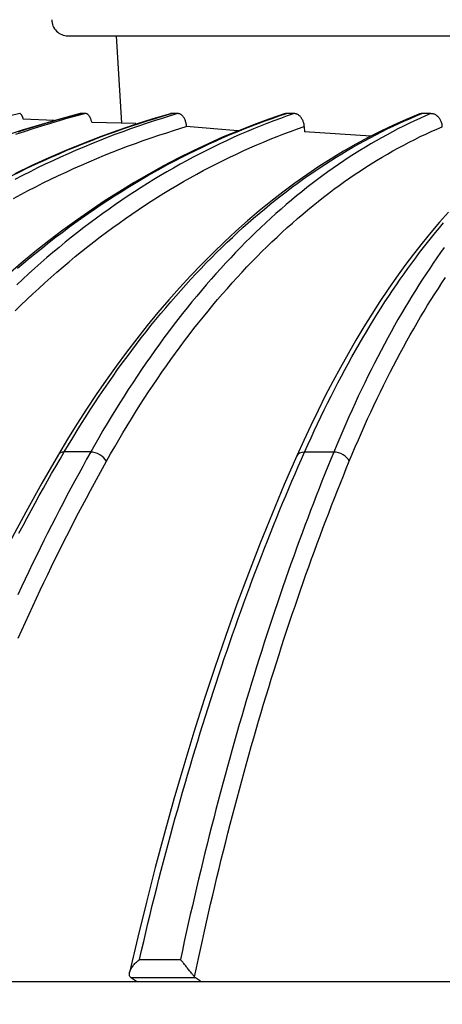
# Paper-space layout '113851LD001' of a CAD drawing. Header units: feet. Extents: x 0 to 34, y 0 to 22.
# Tile 23 of 74: x 6.2914 to 6.3717, y 10.7537 to 10.9407. Entities that reach past the tile are written whole.
import ezdxf

# ---------------------------------------------------------------- set-up
doc = ezdxf.new("R2010")
doc.units = ezdxf.units.FT
doc.header["$MEASUREMENT"] = 0
doc.layers.add('LT_P_Text', color=7, linetype='Continuous')
doc.styles.add('Slanted-Normal', font='font31.shx', dxfattribs={"height": 0.14})
doc.dimstyles.new('Dec-0  Slanted', dxfattribs={"dimtxt": 0.14, "dimasz": 0.14, "dimexe": 0.07, "dimexo": 0.07, "dimgap": 0.07, "dimtad": 1, "dimdec": 0, "dimzin": 3, "dimdsep": 46, "dimtxsty": 'Slanted-Normal', "dimblk": 'Dim1', "dimcen": 0, "dimclrd": 95, "dimclre": 95, "dimclrt": 7, "dimaunit": 1, "dimadec": 5, "dimazin": 3, "dimtfac": 1, "dimtdec": 0, "dimtmove": 1, "dimatfit": 0, "dimldrblk": 'Dim1', "dimfxl": 1, "dimtolj": 1, "dimtzin": 0, "dimlwd": -1, "dimlwe": -1, "dimarcsym": 0})

# ---------------------------------------------------------------- blocks, each defined once
blk = doc.blocks.new('Dim1')
h = blk.add_hatch(color=4)
h.dxf.hatch_style = 1
h.paths.add_polyline_path([(0, 0), (-1, -0.2), (-1, 0.2)])
at = {"color": 4}
blk.add_lwpolyline([(0, 0), (-1, -0.2), (-1, 0.2), (0, 0)], dxfattribs=at)
blk = doc.blocks.new('*D891')
at = {"layer": 'Defpoints', "color": 0, "linetype": 'Continuous', "transparency": 16777216}
for p in [(6.36073, 11.23796), (5.74794, 9.49371), (6.36073, 9.49371)]:
    blk.add_point(p, dxfattribs=at)
at = {"layer": 'LT_P_Text', "color": 95, "linetype": 'Continuous', "transparency": 16777216}
for p, q in [((6.29073, 11.23796), (5.67794, 11.23796)), ((5.74794, 11.09796), (5.74794, 9.63371)), ((6.29073, 9.49371), (5.67794, 9.49371))]:
    blk.add_line(p, q, dxfattribs=at)
at = {"layer": 'LT_P_Text', "color": 95, "linetype": 'Continuous', "transparency": 16777216, "xscale": 0.14, "yscale": 0.14, "zscale": 0.14}
for p, rotation in [((5.74794, 11.23796), 90), ((5.74794, 9.49371), 270)]:
    blk.add_blockref('Dim1', p, dxfattribs=dict(at, rotation=rotation))
at = {"layer": 'LT_P_Text', "color": 7, "linetype": 'Continuous', "lineweight": 0, "transparency": 16777216, "insert": (5.59461, 10.36583), "char_height": 0.14, "attachment_point": 5, "rotation": 90, "style": 'Slanted-Normal'}
blk.add_mtext('\\A1;41"', dxfattribs=at)

psp = doc.layouts.new('113851LD001')

# ---------------------------------------------------------------- linework, layer by layer
at = {"layer": 'LT_P_Text', "color": 4}
for p, q in [((6.30052, 10.93758), (6.66597, 10.93748)), ((6.31078, 10.921), (6.30977, 10.93758)), ((6.30388, 10.92284), (6.30296, 10.92284)), ((6.32144, 10.92283), (6.32021, 10.92283)), ((6.34352, 10.92283), (6.34203, 10.92283)), ((6.36952, 10.92282), (6.36781, 10.92282)), ((6.29792, 10.92149), (6.29204, 10.92179)), ((6.31344, 10.92093), (6.30504, 10.92115)), ((6.33284, 10.91955), (6.323, 10.9204)), ((6.34545, 10.92035), (6.34551, 10.91933)), ((6.3581, 10.91853), (6.34551, 10.91933)), ((6.30485, 10.85857), (6.29982, 10.85857)), ((6.35104, 10.85855), (6.3455, 10.85856)), ((6.31412, 10.76223), (6.3219, 10.76223)), ((6.23589, 10.75805), (6.45361, 10.75805)), ((6.31258, 10.75872), (6.31357, 10.75812)), ((6.32478, 10.75872), (6.31258, 10.75872)), ((6.32571, 10.75811), (6.32478, 10.75872))]:
    psp.add_line(p, q, dxfattribs=at)
at = {"layer": 'LT_P_Text', "color": 4, "flags": 128}
for points in [[(6.30284, 10.92282), (6.29915, 10.92184), (6.29548, 10.92078), (6.29183, 10.91966), (6.28819, 10.91846)], [(6.34165, 10.92277), (6.33873, 10.92177), (6.33582, 10.92071), (6.33292, 10.91958), (6.33004, 10.91838), (6.32717, 10.9171), (6.32432, 10.91576), (6.32149, 10.91435), (6.31868, 10.91288), (6.31588, 10.91134), (6.31311, 10.90973), (6.31036, 10.90805), (6.30763, 10.9063), (6.30491, 10.90449), (6.30221, 10.90261), (6.29954, 10.90066), (6.29689, 10.89865), (6.29426, 10.89657), (6.29166, 10.89443), (6.28908, 10.89222)], [(6.29135, 10.92284), (6.28955, 10.92239)], [(6.28991, 10.91106), (6.29139, 10.91178), (6.29287, 10.9125), (6.29435, 10.9132), (6.29584, 10.91388), (6.29734, 10.91455), (6.29884, 10.91521), (6.30034, 10.91585), (6.30185, 10.91647), (6.30336, 10.91709), (6.30487, 10.91768), (6.30639, 10.91827), (6.30792, 10.91883), (6.30944, 10.91939), (6.31097, 10.91992), (6.3125, 10.92045), (6.31404, 10.92095), (6.31558, 10.92145), (6.31712, 10.92192), (6.31867, 10.92239), (6.32021, 10.92283)], [(6.31999, 10.9228), (6.31664, 10.92181), (6.3133, 10.92076), (6.30998, 10.91963), (6.30667, 10.91843), (6.30339, 10.91716), (6.30012, 10.91582), (6.29687, 10.91442), (6.29364, 10.91295), (6.29044, 10.91141)], [(6.32144, 10.92283), (6.31993, 10.92239), (6.31842, 10.92192), (6.31692, 10.92145), (6.31542, 10.92095), (6.31392, 10.92044), (6.31242, 10.91992), (6.31093, 10.91938), (6.30944, 10.91883), (6.30796, 10.91826), (6.30648, 10.91768), (6.305, 10.91709), (6.30353, 10.91647), (6.30206, 10.91585), (6.30059, 10.91521), (6.29913, 10.91455), (6.29767, 10.91388), (6.29622, 10.9132), (6.29477, 10.9125), (6.29333, 10.91178), (6.29189, 10.91105), (6.29046, 10.91031)], [(6.30388, 10.92284), (6.30221, 10.92239), (6.30053, 10.92193), (6.29886, 10.92145), (6.29719, 10.92096), (6.29553, 10.92045), (6.29387, 10.91993), (6.29221, 10.91939), (6.29055, 10.91884)], [(6.34352, 10.92283), (6.34222, 10.92238), (6.34093, 10.92192), (6.33963, 10.92144), (6.33834, 10.92095), (6.33705, 10.92044), (6.33577, 10.91992), (6.33448, 10.91938), (6.3332, 10.91883), (6.33193, 10.91826), (6.33065, 10.91768), (6.32938, 10.91708), (6.32811, 10.91647), (6.32685, 10.91584), (6.32559, 10.9152), (6.32433, 10.91454), (6.32308, 10.91387), (6.32183, 10.91319), (6.32058, 10.91249), (6.31934, 10.91178), (6.3181, 10.91105), (6.31687, 10.9103), (6.31564, 10.90955), (6.31441, 10.90878), (6.31319, 10.90799), (6.31197, 10.90719), (6.31076, 10.90637), (6.30955, 10.90554), (6.30834, 10.9047), (6.30714, 10.90384), (6.30594, 10.90297), (6.30475, 10.90208), (6.30355, 10.90118), (6.30237, 10.90026), (6.30119, 10.89933), (6.30001, 10.89838), (6.29884, 10.89743), (6.29767, 10.89645), (6.29651, 10.89547), (6.29536, 10.89447), (6.29421, 10.89345), (6.29306, 10.89242), (6.29192, 10.89138), (6.29079, 10.89033)], [(6.29094, 10.89345), (6.29213, 10.89447), (6.29333, 10.89547), (6.29453, 10.89645), (6.29574, 10.89743), (6.29695, 10.89839), (6.29817, 10.89933), (6.2994, 10.90026), (6.30062, 10.90118), (6.30186, 10.90208), (6.30309, 10.90297), (6.30434, 10.90384), (6.30558, 10.9047), (6.30683, 10.90555), (6.30809, 10.90638), (6.30935, 10.90719), (6.31061, 10.90799), (6.31188, 10.90878), (6.31315, 10.90955), (6.31442, 10.91031), (6.3157, 10.91105), (6.31698, 10.91178), (6.31827, 10.91249), (6.31956, 10.91319), (6.32085, 10.91387), (6.32215, 10.91454), (6.32345, 10.9152), (6.32476, 10.91584), (6.32607, 10.91647), (6.32738, 10.91708), (6.3287, 10.91768), (6.33002, 10.91826), (6.33135, 10.91883), (6.33267, 10.91938), (6.334, 10.91992), (6.33533, 10.92044), (6.33667, 10.92095), (6.33801, 10.92144), (6.33935, 10.92192), (6.34069, 10.92238), (6.34204, 10.92283)], [(6.29108, 10.91939), (6.29277, 10.91993), (6.29446, 10.92045), (6.29615, 10.92096), (6.29785, 10.92145), (6.29955, 10.92193), (6.30125, 10.92239), (6.30296, 10.92284)], [(6.29204, 10.92178), (6.29202, 10.92186), (6.292, 10.92193), (6.29197, 10.92201), (6.29194, 10.92208), (6.29192, 10.92215), (6.29189, 10.92222), (6.29186, 10.92228), (6.29183, 10.92235), (6.2918, 10.9224), (6.29177, 10.92246), (6.29174, 10.92251), (6.29171, 10.92256), (6.29168, 10.9226), (6.29165, 10.92264), (6.29162, 10.92268), (6.29159, 10.92271), (6.29156, 10.92274), (6.29153, 10.92277), (6.2915, 10.92279), (6.29147, 10.92281), (6.29144, 10.92282), (6.29141, 10.92283), (6.29138, 10.92284), (6.29135, 10.92284)], [(6.36721, 10.92271), (6.36479, 10.92171), (6.36239, 10.92064), (6.35999, 10.9195), (6.35761, 10.91829), (6.35524, 10.91701), (6.35288, 10.91566), (6.35055, 10.91424), (6.34823, 10.91276), (6.34592, 10.91121), (6.34364, 10.90959), (6.34137, 10.90791), (6.33911, 10.90616), (6.33688, 10.90434), (6.33465, 10.90245), (6.33245, 10.9005), (6.33027, 10.89848), (6.32811, 10.8964), (6.32596, 10.89425), (6.32384, 10.89204), (6.32175, 10.88977), (6.31967, 10.88744), (6.31763, 10.88504), (6.3156, 10.88259), (6.31361, 10.88008), (6.31164, 10.87751), (6.3097, 10.87489), (6.30779, 10.87221), (6.30591, 10.86948), (6.30406, 10.8667), (6.30224, 10.86387), (6.30046, 10.861), (6.2987, 10.85807)], [(6.29982, 10.85857), (6.30063, 10.85993), (6.30144, 10.86128), (6.30226, 10.86262), (6.30309, 10.86395), (6.30393, 10.86527), (6.30477, 10.86658), (6.30562, 10.86788), (6.30648, 10.86917), (6.30734, 10.87044), (6.30821, 10.87171), (6.30909, 10.87296), (6.30997, 10.87421), (6.31086, 10.87544), (6.31175, 10.87666), (6.31265, 10.87786), (6.31356, 10.87906), (6.31447, 10.88024), (6.31539, 10.88141), (6.31631, 10.88257), (6.31724, 10.88372), (6.31817, 10.88485), (6.31911, 10.88597), (6.32006, 10.88708), (6.32101, 10.88817), (6.32196, 10.88925), (6.32292, 10.89032), (6.32389, 10.89138), (6.32486, 10.89242), (6.32583, 10.89344), (6.32681, 10.89446), (6.3278, 10.89546), (6.32879, 10.89644), (6.32978, 10.89742), (6.33078, 10.89838), (6.33178, 10.89932), (6.33278, 10.90025), (6.33379, 10.90117), (6.3348, 10.90207), (6.33582, 10.90296), (6.33684, 10.90383), (6.33787, 10.90469), (6.33889, 10.90554), (6.33992, 10.90637), (6.34096, 10.90718), (6.34199, 10.90798), (6.34304, 10.90877), (6.34408, 10.90954), (6.34512, 10.9103), (6.34617, 10.91104), (6.34723, 10.91177), (6.34829, 10.91248), (6.34935, 10.91318), (6.35041, 10.91387), (6.35148, 10.91454), (6.35255, 10.91519), (6.35362, 10.91583), (6.3547, 10.91646), (6.35578, 10.91707), (6.35686, 10.91767), (6.35794, 10.91825), (6.35903, 10.91882), (6.36012, 10.91937), (6.36121, 10.91991), (6.36231, 10.92043), (6.3634, 10.92094), (6.3645, 10.92143), (6.3656, 10.92191), (6.36671, 10.92237), (6.36781, 10.92282)], [(6.30296, 10.92284), (6.30295, 10.92284), (6.30295, 10.92284), (6.30294, 10.92284), (6.30294, 10.92284), (6.30293, 10.92284), (6.30293, 10.92284), (6.30292, 10.92284), (6.30292, 10.92284), (6.30291, 10.92284), (6.30291, 10.92284), (6.3029, 10.92283), (6.3029, 10.92283), (6.30289, 10.92283), (6.30289, 10.92283), (6.30288, 10.92283), (6.30288, 10.92283), (6.30287, 10.92283), (6.30287, 10.92283), (6.30286, 10.92283), (6.30286, 10.92283), (6.30285, 10.92283), (6.30285, 10.92283), (6.30284, 10.92282), (6.30284, 10.92282)], [(6.30507, 10.92117), (6.30504, 10.92129), (6.30501, 10.92141), (6.30497, 10.92152), (6.30494, 10.92163), (6.3049, 10.92174), (6.30485, 10.92184), (6.30481, 10.92194), (6.30477, 10.92204), (6.30472, 10.92213), (6.30467, 10.92222), (6.30462, 10.9223), (6.30457, 10.92238), (6.30451, 10.92245), (6.30446, 10.92251), (6.3044, 10.92257), (6.30435, 10.92263), (6.30429, 10.92268), (6.30423, 10.92272), (6.30417, 10.92276), (6.30411, 10.92278), (6.30406, 10.92281), (6.304, 10.92282), (6.30394, 10.92283), (6.30388, 10.92284)], [(6.36952, 10.92282), (6.36847, 10.92237), (6.36742, 10.92191), (6.36637, 10.92143), (6.36533, 10.92094), (6.36428, 10.92043), (6.36324, 10.91991), (6.3622, 10.91937), (6.36117, 10.91882), (6.36013, 10.91825), (6.3591, 10.91767), (6.35807, 10.91707), (6.35705, 10.91646), (6.35602, 10.91583), (6.355, 10.91519), (6.35398, 10.91454), (6.35297, 10.91387), (6.35196, 10.91318), (6.35095, 10.91248), (6.34994, 10.91177), (6.34894, 10.91104), (6.34794, 10.9103), (6.34694, 10.90954), (6.34595, 10.90877), (6.34496, 10.90798), (6.34398, 10.90718), (6.34299, 10.90637), (6.34201, 10.90554), (6.34104, 10.90469), (6.34006, 10.90383), (6.33909, 10.90296), (6.33812, 10.90207), (6.33716, 10.90117), (6.3362, 10.90025), (6.33524, 10.89932), (6.33429, 10.89838), (6.33334, 10.89742), (6.3324, 10.89644), (6.33146, 10.89546), (6.33052, 10.89446), (6.32959, 10.89344), (6.32866, 10.89242), (6.32774, 10.89137), (6.32682, 10.89032), (6.32591, 10.88925), (6.325, 10.88817), (6.3241, 10.88708), (6.3232, 10.88597), (6.3223, 10.88485), (6.32142, 10.88372), (6.32053, 10.88257), (6.31965, 10.88141), (6.31878, 10.88024), (6.31791, 10.87906), (6.31705, 10.87786), (6.3162, 10.87666), (6.31535, 10.87544), (6.3145, 10.87421), (6.31366, 10.87296), (6.31283, 10.87171), (6.312, 10.87044), (6.31118, 10.86917), (6.31037, 10.86788), (6.30956, 10.86658), (6.30876, 10.86527), (6.30796, 10.86395), (6.30717, 10.86262), (6.30639, 10.86128), (6.30561, 10.85993), (6.30485, 10.85857)], [(6.32021, 10.92283), (6.3202, 10.92283), (6.32019, 10.92283), (6.32018, 10.92283), (6.32017, 10.92283), (6.32016, 10.92283), (6.32016, 10.92283), (6.32015, 10.92283), (6.32014, 10.92283), (6.32013, 10.92283), (6.32012, 10.92283), (6.32011, 10.92283), (6.3201, 10.92283), (6.32009, 10.92282), (6.32008, 10.92282), (6.32007, 10.92282), (6.32006, 10.92282), (6.32005, 10.92282), (6.32004, 10.92282), (6.32003, 10.92281), (6.32002, 10.92281), (6.32001, 10.92281), (6.32, 10.92281), (6.32, 10.9228), (6.31999, 10.9228)], [(6.32307, 10.92041), (6.32306, 10.92057), (6.32304, 10.92072), (6.32301, 10.92088), (6.32297, 10.92103), (6.32294, 10.92119), (6.32289, 10.92133), (6.32284, 10.92148), (6.32278, 10.92162), (6.32272, 10.92175), (6.32266, 10.92188), (6.32259, 10.922), (6.32251, 10.92212), (6.32244, 10.92223), (6.32236, 10.92233), (6.32227, 10.92242), (6.32219, 10.92251), (6.3221, 10.92258), (6.322, 10.92265), (6.32191, 10.9227), (6.32182, 10.92275), (6.32172, 10.92279), (6.32163, 10.92281), (6.32153, 10.92283), (6.32144, 10.92283)], [(6.34203, 10.92283), (6.34202, 10.92283), (6.342, 10.92283), (6.34199, 10.92283), (6.34197, 10.92283), (6.34195, 10.92282), (6.34194, 10.92282), (6.34192, 10.92282), (6.34191, 10.92282), (6.34189, 10.92282), (6.34187, 10.92282), (6.34186, 10.92281), (6.34184, 10.92281), (6.34183, 10.92281), (6.34181, 10.92281), (6.34179, 10.9228), (6.34178, 10.9228), (6.34176, 10.9228), (6.34175, 10.92279), (6.34173, 10.92279), (6.34172, 10.92279), (6.3417, 10.92278), (6.34168, 10.92278), (6.34167, 10.92277), (6.34165, 10.92277)], [(6.34545, 10.92035), (6.34544, 10.92051), (6.34541, 10.92067), (6.34539, 10.92083), (6.34535, 10.92099), (6.34531, 10.92114), (6.34526, 10.92129), (6.3452, 10.92144), (6.34514, 10.92158), (6.34507, 10.92172), (6.34499, 10.92185), (6.34491, 10.92198), (6.34482, 10.9221), (6.34473, 10.92221), (6.34464, 10.92231), (6.34454, 10.92241), (6.34443, 10.92249), (6.34432, 10.92257), (6.34421, 10.92264), (6.3441, 10.92269), (6.34399, 10.92274), (6.34387, 10.92278), (6.34375, 10.92281), (6.34364, 10.92282), (6.34352, 10.92283)], [(6.36781, 10.92282), (6.36779, 10.92282), (6.36776, 10.92282), (6.36773, 10.92282), (6.36771, 10.92282), (6.36768, 10.92282), (6.36766, 10.92281), (6.36763, 10.92281), (6.36761, 10.92281), (6.36758, 10.9228), (6.36756, 10.9228), (6.36753, 10.9228), (6.36751, 10.92279), (6.36748, 10.92279), (6.36746, 10.92278), (6.36743, 10.92278), (6.36741, 10.92277), (6.36738, 10.92276), (6.36736, 10.92276), (6.36733, 10.92275), (6.36731, 10.92274), (6.36728, 10.92273), (6.36726, 10.92272), (6.36723, 10.92271), (6.36721, 10.92271)], [(6.37168, 10.92034), (6.37167, 10.92051), (6.37165, 10.92067), (6.37162, 10.92082), (6.37158, 10.92098), (6.37153, 10.92114), (6.37148, 10.92129), (6.37142, 10.92143), (6.37135, 10.92158), (6.37127, 10.92171), (6.37119, 10.92185), (6.3711, 10.92197), (6.371, 10.92209), (6.3709, 10.9222), (6.37079, 10.9223), (6.37068, 10.9224), (6.37056, 10.92249), (6.37044, 10.92256), (6.37031, 10.92263), (6.37018, 10.92269), (6.37005, 10.92273), (6.36992, 10.92277), (6.36979, 10.9228), (6.36965, 10.92281), (6.36952, 10.92282)], [(6.29015, 10.90668), (6.29156, 10.90745), (6.29299, 10.9082), (6.29441, 10.90893), (6.29584, 10.90965), (6.29728, 10.91036), (6.29872, 10.91105), (6.30017, 10.91173), (6.30161, 10.91239), (6.30307, 10.91304), (6.30453, 10.91367), (6.30599, 10.91429), (6.30745, 10.9149), (6.30892, 10.91549), (6.3104, 10.91606), (6.31187, 10.91662), (6.31335, 10.91717), (6.31484, 10.9177), (6.31632, 10.91821), (6.31781, 10.91871), (6.31931, 10.9192), (6.3208, 10.91967), (6.323, 10.9204)], [(6.29047, 10.88535), (6.29159, 10.88644), (6.29271, 10.88752), (6.29384, 10.88859), (6.29498, 10.88964), (6.29612, 10.89068), (6.29727, 10.8917), (6.29843, 10.89271), (6.29959, 10.89371), (6.30075, 10.89469), (6.30192, 10.89566), (6.3031, 10.89662), (6.30428, 10.89756), (6.30546, 10.89849), (6.30665, 10.8994), (6.30785, 10.90029), (6.30904, 10.90118), (6.31025, 10.90205), (6.31145, 10.9029), (6.31267, 10.90374), (6.31388, 10.90456), (6.3151, 10.90537), (6.31632, 10.90617), (6.31755, 10.90695), (6.31878, 10.90771), (6.32001, 10.90846), (6.32125, 10.9092), (6.32249, 10.90992), (6.32374, 10.91062), (6.32499, 10.91131), (6.32624, 10.91199), (6.3275, 10.91265), (6.32876, 10.9133), (6.33003, 10.91393), (6.33129, 10.91455), (6.33257, 10.91515), (6.33384, 10.91574), (6.33512, 10.91631), (6.3364, 10.91687), (6.33769, 10.91741), (6.33897, 10.91794), (6.34026, 10.91845), (6.34156, 10.91895), (6.34285, 10.91943), (6.34415, 10.9199), (6.34545, 10.92035)], [(6.30786, 10.85682), (6.30863, 10.85819), (6.30941, 10.85954), (6.31019, 10.86088), (6.31098, 10.86221), (6.31178, 10.86354), (6.31258, 10.86485), (6.31339, 10.86615), (6.31421, 10.86744), (6.31503, 10.86871), (6.31586, 10.86998), (6.3167, 10.87123), (6.31754, 10.87248), (6.31838, 10.87371), (6.31924, 10.87493), (6.3201, 10.87614), (6.32096, 10.87733), (6.32183, 10.87851), (6.3227, 10.87968), (6.32359, 10.88084), (6.32447, 10.88199), (6.32536, 10.88312), (6.32626, 10.88424), (6.32716, 10.88534), (6.32807, 10.88643), (6.32898, 10.88751), (6.3299, 10.88858), (6.33082, 10.88963), (6.33174, 10.89067), (6.33267, 10.89169), (6.33361, 10.89271), (6.33455, 10.8937), (6.33549, 10.89469), (6.33644, 10.89565), (6.33739, 10.89661), (6.33834, 10.89755), (6.3393, 10.89848), (6.34027, 10.89939), (6.34123, 10.90029), (6.3422, 10.90117), (6.34318, 10.90204), (6.34415, 10.90289), (6.34514, 10.90373), (6.34612, 10.90455), (6.34711, 10.90536), (6.3481, 10.90616), (6.34909, 10.90694), (6.35008, 10.9077), (6.35108, 10.90845), (6.35208, 10.90919), (6.35309, 10.90991), (6.3541, 10.91061), (6.35511, 10.91131), (6.35613, 10.91198), (6.35715, 10.91265), (6.35817, 10.91329), (6.35919, 10.91393), (6.36022, 10.91454), (6.36125, 10.91515), (6.36228, 10.91573), (6.36332, 10.91631), (6.36435, 10.91686), (6.36539, 10.91741), (6.36644, 10.91793), (6.36748, 10.91845), (6.36853, 10.91894), (6.36958, 10.91943), (6.37063, 10.91989), (6.37168, 10.92034)], [(6.37283, 10.90409), (6.37115, 10.9022), (6.36948, 10.90024), (6.36783, 10.89822), (6.3662, 10.89613), (6.36458, 10.89398), (6.36298, 10.89177), (6.36139, 10.88949), (6.35983, 10.88716), (6.35828, 10.88476), (6.35676, 10.88231), (6.35525, 10.8798), (6.35377, 10.87723), (6.3523, 10.87461), (6.35086, 10.87194), (6.34944, 10.86921), (6.34805, 10.86643), (6.34668, 10.86361), (6.34533, 10.86073), (6.34401, 10.85781)], [(6.3455, 10.85856), (6.34611, 10.85992), (6.34673, 10.86127), (6.34735, 10.86261), (6.34797, 10.86394), (6.3486, 10.86526), (6.34924, 10.86657), (6.34988, 10.86787), (6.35053, 10.86916), (6.35118, 10.87043), (6.35184, 10.8717), (6.3525, 10.87295), (6.35316, 10.8742), (6.35383, 10.87543), (6.35451, 10.87665), (6.35519, 10.87785), (6.35587, 10.87905), (6.35656, 10.88023), (6.35725, 10.8814), (6.35795, 10.88256), (6.35865, 10.88371), (6.35935, 10.88484), (6.36006, 10.88596), (6.36078, 10.88707), (6.36149, 10.88816), (6.36222, 10.88924), (6.36294, 10.89031), (6.36367, 10.89137), (6.3644, 10.89241), (6.36514, 10.89343), (6.36588, 10.89445), (6.36662, 10.89545), (6.36737, 10.89643), (6.36812, 10.89741), (6.36887, 10.89837), (6.36962, 10.89931), (6.37038, 10.90024), (6.37114, 10.90116), (6.37191, 10.90206)], [(6.37204, 10.89741), (6.37135, 10.89643), (6.37065, 10.89545), (6.36996, 10.89445), (6.36928, 10.89343), (6.36859, 10.89241), (6.36791, 10.89136), (6.36724, 10.89031), (6.36656, 10.88924), (6.36589, 10.88816), (6.36523, 10.88707), (6.36457, 10.88596), (6.36391, 10.88484), (6.36325, 10.8837), (6.3626, 10.88256), (6.36195, 10.8814), (6.36131, 10.88023), (6.36067, 10.87905), (6.36004, 10.87785), (6.35941, 10.87664), (6.35878, 10.87542), (6.35816, 10.87419), (6.35754, 10.87295), (6.35693, 10.8717), (6.35632, 10.87043), (6.35571, 10.86916), (6.35511, 10.86787), (6.35452, 10.86657), (6.35392, 10.86526), (6.35334, 10.86394), (6.35276, 10.86261), (6.35218, 10.86127), (6.35161, 10.85992), (6.35104, 10.85855)], [(6.354, 10.85681), (6.35457, 10.85817), (6.35514, 10.85953), (6.35572, 10.86087), (6.3563, 10.8622), (6.35689, 10.86352), (6.35748, 10.86484), (6.35808, 10.86614), (6.35868, 10.86742), (6.35929, 10.8687), (6.3599, 10.86997), (6.36052, 10.87122), (6.36113, 10.87247), (6.36176, 10.8737), (6.36239, 10.87492), (6.36302, 10.87612), (6.36366, 10.87732), (6.3643, 10.8785), (6.36494, 10.87967), (6.36559, 10.88083), (6.36624, 10.88197), (6.3669, 10.88311), (6.36756, 10.88423), (6.36823, 10.88533), (6.36889, 10.88642), (6.36957, 10.8875), (6.37024, 10.88857), (6.37092, 10.88962), (6.3716, 10.89066), (6.37229, 10.89168)], [(6.30485, 10.85857), (6.30408, 10.8572), (6.30333, 10.85583), (6.30257, 10.85445), (6.30182, 10.85307), (6.30108, 10.85168), (6.30033, 10.85028), (6.29959, 10.84887), (6.29886, 10.84746), (6.29813, 10.84604), (6.2974, 10.84461), (6.29667, 10.84318), (6.29595, 10.84174), (6.29524, 10.84029), (6.29452, 10.83884), (6.29381, 10.83738), (6.29311, 10.83591), (6.29241, 10.83443), (6.29171, 10.83295), (6.29102, 10.83147)], [(6.29122, 10.84318), (6.29199, 10.84461), (6.29275, 10.84604), (6.29352, 10.84746), (6.2943, 10.84887), (6.29507, 10.85028), (6.29585, 10.85168), (6.29664, 10.85307), (6.29743, 10.85446), (6.29822, 10.85583), (6.29902, 10.8572), (6.29982, 10.85857)], [(6.31412, 10.76223), (6.31452, 10.76394), (6.31492, 10.76565), (6.31532, 10.76735), (6.31573, 10.76904), (6.31614, 10.77074), (6.31656, 10.77243), (6.31698, 10.77411), (6.3174, 10.77579), (6.31783, 10.77747), (6.31826, 10.77914), (6.3187, 10.78081), (6.31914, 10.78247), (6.31958, 10.78413), (6.32003, 10.78578), (6.32048, 10.78743), (6.32093, 10.78908), (6.32139, 10.79072), (6.32185, 10.79235), (6.32231, 10.79398), (6.32278, 10.7956), (6.32325, 10.79722), (6.32373, 10.79884), (6.32421, 10.80045), (6.32469, 10.80205), (6.32518, 10.80365), (6.32567, 10.80525), (6.32616, 10.80683), (6.32666, 10.80842), (6.32716, 10.80999), (6.32766, 10.81156), (6.32817, 10.81313), (6.32868, 10.81469), (6.3292, 10.81624), (6.32971, 10.81779), (6.33024, 10.81934), (6.33076, 10.82087), (6.33129, 10.8224), (6.33182, 10.82393), (6.33235, 10.82545), (6.33289, 10.82696), (6.33343, 10.82846), (6.33398, 10.82996), (6.33452, 10.83146), (6.33507, 10.83294), (6.33563, 10.83442), (6.33618, 10.8359), (6.33674, 10.83736), (6.33731, 10.83882), (6.33787, 10.84028), (6.33844, 10.84173), (6.33901, 10.84317), (6.33959, 10.8446), (6.34017, 10.84603), (6.34075, 10.84745), (6.34133, 10.84886), (6.34192, 10.85027), (6.34251, 10.85167), (6.3431, 10.85306), (6.3437, 10.85444), (6.34429, 10.85582), (6.3449, 10.85719), (6.3455, 10.85856)], [(6.35104, 10.85855), (6.35048, 10.85719), (6.34992, 10.85582), (6.34937, 10.85444), (6.34881, 10.85306), (6.34826, 10.85166), (6.34772, 10.85027), (6.34717, 10.84886), (6.34663, 10.84745), (6.34609, 10.84603), (6.34555, 10.8446), (6.34502, 10.84317), (6.34449, 10.84172), (6.34396, 10.84028), (6.34343, 10.83882), (6.34291, 10.83736), (6.34239, 10.8359), (6.34187, 10.83442), (6.34136, 10.83294), (6.34085, 10.83145), (6.34034, 10.82996), (6.33983, 10.82846), (6.33933, 10.82696), (6.33883, 10.82544), (6.33834, 10.82392), (6.33784, 10.8224), (6.33735, 10.82087), (6.33687, 10.81933), (6.33638, 10.81779), (6.3359, 10.81624), (6.33543, 10.81469), (6.33495, 10.81313), (6.33448, 10.81156), (6.33401, 10.80999), (6.33355, 10.80841), (6.33309, 10.80683), (6.33263, 10.80524), (6.33217, 10.80365), (6.33172, 10.80205), (6.33127, 10.80045), (6.33083, 10.79884), (6.33039, 10.79722), (6.32995, 10.7956), (6.32951, 10.79398), (6.32908, 10.79235), (6.32865, 10.79071), (6.32823, 10.78907), (6.32781, 10.78743), (6.32739, 10.78578), (6.32697, 10.78413), (6.32656, 10.78247), (6.32615, 10.7808), (6.32575, 10.77914), (6.32535, 10.77746), (6.32495, 10.77579), (6.32456, 10.77411), (6.32417, 10.77242), (6.32378, 10.77073), (6.3234, 10.76904), (6.32302, 10.76734), (6.32264, 10.76564), (6.32227, 10.76394), (6.3219, 10.76223)], [(6.2987, 10.85807), (6.29557, 10.85266), (6.2925, 10.84714), (6.28949, 10.84151), (6.28655, 10.83578), (6.28366, 10.82995), (6.28085, 10.82402), (6.2781, 10.818), (6.27542, 10.81188), (6.27281, 10.80568), (6.27027, 10.79939), (6.26781, 10.79302), (6.26542, 10.78658), (6.26311, 10.78006), (6.26088, 10.77348), (6.25872, 10.76683), (6.25664, 10.76012)], [(6.29108, 10.8232), (6.29177, 10.82474), (6.29246, 10.82627), (6.29315, 10.82779), (6.29385, 10.82931), (6.29455, 10.83082), (6.29526, 10.83233), (6.29597, 10.83382), (6.29668, 10.83531), (6.2974, 10.8368), (6.29812, 10.83827), (6.29885, 10.83974), (6.29958, 10.84121), (6.30031, 10.84266), (6.30105, 10.84411), (6.30179, 10.84555), (6.30254, 10.84699), (6.30329, 10.84841), (6.30404, 10.84983), (6.3048, 10.85125), (6.30556, 10.85265), (6.30632, 10.85405), (6.30709, 10.85544), (6.30786, 10.85682)], [(6.34401, 10.85781), (6.34164, 10.85239), (6.33932, 10.84686), (6.33705, 10.84123), (6.33482, 10.83549), (6.33264, 10.82965), (6.33051, 10.82371), (6.32844, 10.81768), (6.32641, 10.81156), (6.32444, 10.80535), (6.32253, 10.79905), (6.32067, 10.79267), (6.31886, 10.78622), (6.31712, 10.7797), (6.31543, 10.77311), (6.3138, 10.76645), (6.31223, 10.75973)], [(6.32458, 10.75891), (6.32495, 10.76064), (6.32533, 10.76238), (6.3257, 10.76411), (6.32608, 10.76584), (6.32647, 10.76756), (6.32686, 10.76928), (6.32725, 10.77099), (6.32764, 10.7727), (6.32804, 10.7744), (6.32844, 10.7761), (6.32885, 10.7778), (6.32926, 10.77949), (6.32967, 10.78118), (6.33009, 10.78286), (6.33051, 10.78454), (6.33093, 10.78621), (6.33136, 10.78788), (6.33179, 10.78954), (6.33223, 10.7912), (6.33267, 10.79285), (6.33311, 10.7945), (6.33355, 10.79614), (6.334, 10.79778), (6.33445, 10.79941), (6.33491, 10.80103), (6.33537, 10.80266), (6.33583, 10.80427), (6.3363, 10.80588), (6.33677, 10.80748), (6.33724, 10.80908), (6.33771, 10.81067), (6.33819, 10.81226), (6.33868, 10.81384), (6.33916, 10.81541), (6.33965, 10.81698), (6.34014, 10.81854), (6.34064, 10.8201), (6.34114, 10.82165), (6.34164, 10.82319), (6.34214, 10.82473), (6.34265, 10.82626), (6.34316, 10.82778), (6.34368, 10.8293), (6.34419, 10.83081), (6.34471, 10.83231), (6.34524, 10.83381), (6.34576, 10.8353), (6.34629, 10.83678), (6.34682, 10.83826), (6.34736, 10.83973), (6.3479, 10.84119), (6.34844, 10.84265), (6.34898, 10.8441), (6.34953, 10.84554), (6.35008, 10.84697), (6.35063, 10.8484), (6.35119, 10.84982), (6.35174, 10.85123), (6.3523, 10.85264), (6.35287, 10.85404), (6.35343, 10.85543), (6.354, 10.85681)], [(6.31236, 10.75891), (6.3123, 10.759), (6.31225, 10.75911), (6.31221, 10.75923), (6.3122, 10.75936), (6.3122, 10.75949), (6.31222, 10.75963), (6.31225, 10.75978), (6.31229, 10.75993), (6.31235, 10.76008), (6.31242, 10.76023), (6.3125, 10.76039), (6.31258, 10.76054), (6.31268, 10.76069), (6.31278, 10.76084), (6.31289, 10.76099), (6.31301, 10.76114), (6.31313, 10.76129), (6.31326, 10.76143), (6.31339, 10.76157), (6.31353, 10.76171), (6.31367, 10.76184), (6.31382, 10.76198), (6.31397, 10.7621), (6.31412, 10.76223)], [(6.32458, 10.75891), (6.32451, 10.759), (6.32442, 10.75911), (6.32433, 10.75923), (6.32422, 10.75935), (6.32412, 10.75949), (6.324, 10.75963), (6.32388, 10.75978), (6.32376, 10.75993), (6.32364, 10.76008), (6.32352, 10.76023), (6.3234, 10.76038), (6.32327, 10.76054), (6.32315, 10.76069), (6.32303, 10.76084), (6.32291, 10.76099), (6.32279, 10.76114), (6.32267, 10.76128), (6.32255, 10.76143), (6.32244, 10.76157), (6.32233, 10.76171), (6.32222, 10.76184), (6.32211, 10.76197), (6.322, 10.7621), (6.3219, 10.76223)]]:
    psp.add_lwpolyline(points, dxfattribs=at)
at = {"layer": 'LT_P_Text', "color": 4}
for centre, radius, start, end in [((6.30052, 10.94065), 0.00307, 179.9846, 269.9846), ((6.20028, 10.62459), 0.13486, 26.8798, 154.7007)]:
    psp.add_arc(centre, radius, start, end, dxfattribs=at)
for centre, major_axis, ratio, start_param, end_param in [((6.30082, 10.85682), (-0.00212, 0.00125), 0.575602, 5.504014, 6.283185), ((6.30582, 10.85682), (-0.00214, 0.0012), 0.58974, 3.901468, 5.477755), ((6.34625, 10.85681), (-0.00224, 0.001), 0.636774, 5.316575, 6.283185), ((6.35176, 10.85681), (-0.00227, 0.00094), 0.647321, 3.709422, 5.285709), ((6.47896, 10.35647), (0, 0.40334), 0.673019, 4.712389, 7.853982), ((6.31286, 10.76109), (0, 0.00246), 0.441506, -3.617059, -3.403392), ((6.32505, 10.76109), (0, 0.00246), 0.409923, -3.617059, -3.403392)]:
    psp.add_ellipse(centre, major_axis=major_axis, ratio=ratio, start_param=start_param, end_param=end_param, dxfattribs=at)

# ---------------------------------------------------------------- dimensions: what is measured, and where the dimension line sits
at = {"layer": 'LT_P_Text', "color": 97, "linetype": 'Continuous', "lineweight": 0}
dim = psp.add_linear_dim(base=(5.74794, 9.49371), p1=(6.36073, 11.23796), p2=(6.36073, 9.49371), angle=270, text='41"', dimstyle='Dec-0  Slanted', override={"dimpost": "'"}, dxfattribs=at)
dim.commit()
dim.dimension.update_dxf_attribs({"geometry": '*D891', "text_midpoint": (5.59461, 10.36583)})

doc.saveas('drawing.dxf')
